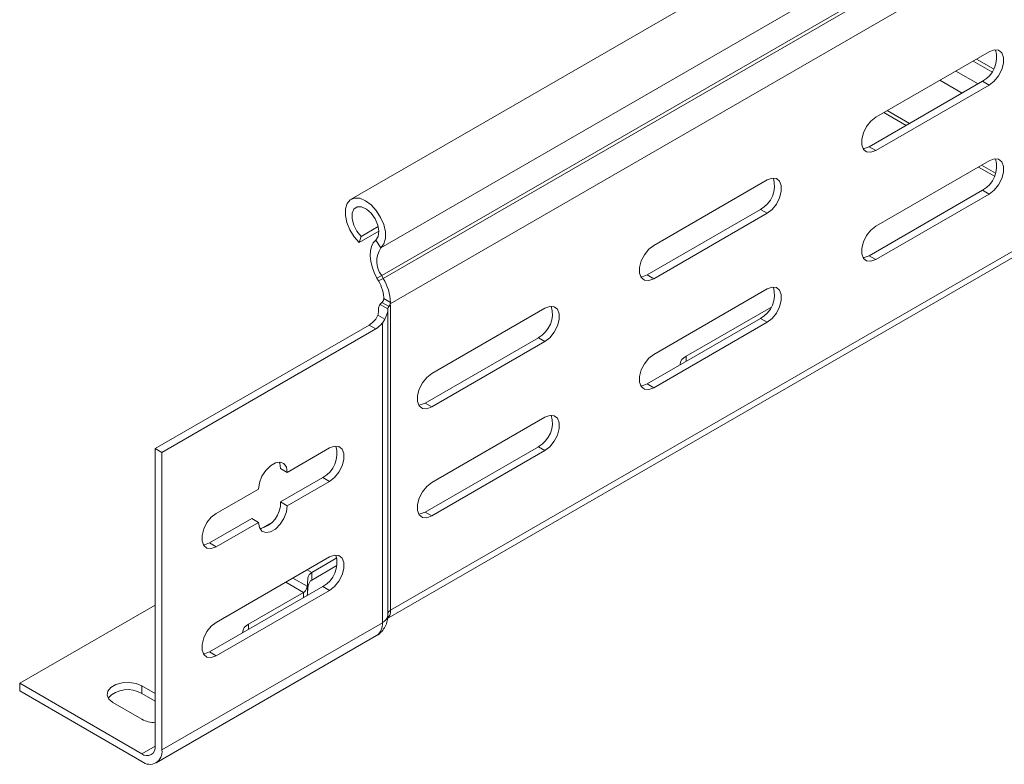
# Model space of a CAD drawing. Header units: millimetres. Extents: x 328 to 1395, y -1100 to 619.
# Tile 9 of 15: x 520 to 676, y -17 to 102. Entities that reach past the tile are written whole.
import ezdxf

# ---------------------------------------------------------------- set-up
doc = ezdxf.new("R2010")
doc.units = ezdxf.units.MM

msp = doc.modelspace()

# ---------------------------------------------------------------- linework, layer by layer
at = {"color": 7, "linetype": 'Continuous', "lineweight": 15}
for p, q in [((959.08, 296.21), (572.3, 72.92)), ((577.05, 65.18), (963.84, 288.47)), ((577.17, 60.77), (963.96, 284.06)), ((577.42, 60.33), (964.2, 283.62)), ((578.53, 56.26), (965.37, 279.57)), ((578.58, 7.51), (965.37, 230.79)), ((577.96, 6.13), (964.75, 229.42)), ((655.84, 85.99), (673.87, 96.4)), ((674.56, 93.66), (671.84, 95.23)), ((654.78, 81.29), (672.81, 91.7)), ((673.87, 91.09), (655.84, 80.68)), ((672.81, 91.7), (673.87, 91.09)), ((657.11, 86.72), (660.64, 84.68)), ((654.78, 81.29), (655.84, 80.68)), ((655.84, 68.64), (673.87, 79.05)), ((672.14, 78.05), (674.69, 76.57)), ((620.48, 65.58), (638.51, 75.99)), ((654.78, 63.94), (672.81, 74.35)), ((673.87, 73.74), (655.84, 63.33)), ((672.81, 74.35), (673.87, 73.74)), ((619.42, 60.88), (637.45, 71.29)), ((638.51, 70.68), (620.48, 60.27)), ((637.45, 71.29), (638.51, 70.68)), ((576.73, 67.85), (573.57, 66.03)), ((576.62, 68.57), (573.9, 67)), ((573.57, 66.03), (573.9, 67)), ((577.05, 65.18), (576.23, 66.43)), ((654.78, 63.94), (655.84, 63.33)), ((577.17, 60.77), (576.4, 60.37)), ((576.4, 60.37), (576.65, 59.93)), ((576.65, 59.93), (577.42, 60.33)), ((577.17, 60.77), (577.42, 60.33)), ((619.42, 60.88), (620.48, 60.27)), ((620.48, 48.23), (638.51, 58.64)), ((577.2, 56.48), (578.23, 55.89)), ((578.58, 56.5), (577.52, 57.11)), ((576.65, 55.28), (576.65, 55.09)), ((578.15, 55.48), (576.91, 56.19)), ((578.15, 55.43), (578.15, 55.48)), ((578.15, 6.75), (578.15, 55.33)), ((578.23, 55.89), (578.58, 56.09)), ((578.58, 7.51), (578.58, 56.09)), ((585.13, 45.17), (603.16, 55.58)), ((625.61, 47.92), (639.11, 55.71)), ((576.54, 54.45), (576.21, 53.82)), ((577.64, 53.81), (576.54, 54.45)), ((577.27, 53.2), (577.64, 53.81)), ((619.42, 43.53), (637.45, 53.94)), ((638.51, 53.33), (620.48, 42.92)), ((637.45, 53.94), (638.51, 53.33)), ((541.11, 33.23), (575.16, 52.89)), ((576.22, 52.28), (542.17, 32.62)), ((575.16, 52.89), (576.22, 52.28)), ((577.27, 5.52), (577.27, 53.2)), ((584.06, 40.47), (602.1, 50.88)), ((603.16, 50.27), (585.13, 39.86)), ((602.1, 50.88), (603.16, 50.27)), ((619.42, 43.53), (620.48, 42.92)), ((584.06, 40.47), (585.13, 39.86)), ((585.13, 27.82), (603.16, 38.23)), ((542.17, 32.62), (541.11, 33.23)), ((541.11, -14.13), (541.11, 33.23)), ((562.14, 29.45), (568.86, 33.33)), ((584.06, 23.12), (602.1, 33.53)), ((603.16, 32.92), (585.13, 22.51)), ((602.1, 33.53), (603.16, 32.92)), ((542.17, 32.62), (542.17, -14.74)), ((562.14, 29.45), (561.08, 30.06)), ((561.08, 24.76), (567.8, 28.63)), ((568.86, 28.02), (567.8, 28.63)), ((550.83, 22.92), (557.55, 26.8)), ((568.86, 28.02), (562.14, 24.14)), ((562.14, 24.14), (561.08, 24.76)), ((549.77, 18.23), (556.49, 22.1)), ((557.55, 21.49), (556.49, 22.1)), ((584.06, 23.12), (585.13, 22.51)), ((557.55, 21.49), (550.83, 17.61)), ((557.91, 20.47), (559.66, 21.48)), ((550.83, 17.61), (549.77, 18.23)), ((550.83, 5.57), (568.86, 15.98)), ((566.03, 13.53), (570.04, 15.84)), ((570.04, 14.61), (566.03, 12.3)), ((566.03, 13.53), (566.03, 12.3)), ((549.77, 0.87), (567.8, 11.28)), ((565.38, 10.39), (565.38, 12.05)), ((568.86, 10.67), (567.8, 11.28)), ((568.86, 10.67), (550.83, 0.26)), ((564.72, 10.32), (555.96, 5.26)), ((541.11, 8.32), (519.54, -4.13)), ((542.17, -14.74), (577.27, 5.52)), ((541.24, -16.8), (576.34, 3.46)), ((550.83, 0.26), (549.77, 0.87)), ((519.54, -5.35), (519.54, -4.13)), ((519.54, -4.13), (538.99, -15.35)), ((538.99, -4.54), (541.11, -5.76)), ((538.99, -5.76), (538.99, -4.54)), ((538.99, -16.58), (519.54, -5.35)), ((538.99, -5.76), (541.11, -6.99)), ((538.99, -9.84), (534.39, -7.19))]:
    msp.add_line(p, q, dxfattribs=at)
at = {"color": 8, "linetype": 'Continuous', "lineweight": 15}
for p, q in [((674.3, 93.2), (671.31, 94.92)), ((672.09, 91.29), (668.55, 93.33)), ((669.54, 89.82), (666.01, 91.86)), ((661.17, 84.99), (657.63, 87.03)), ((674.88, 77.07), (672.66, 78.35)), ((625.61, 47.1), (625.61, 47.92)), ((565.3, 11.31), (563.04, 12.62)), ((566.03, 13.53), (565.32, 13.94)), ((564.72, 10.32), (561.89, 11.95)), ((564.72, 9.51), (564.72, 10.32)), ((555.96, 4.45), (555.96, 5.26)), ((541.11, -14.13), (538.99, -15.35))]:
    msp.add_line(p, q, dxfattribs=at)
at = {"color": 7, "linetype": 'Continuous', "lineweight": 15, "flags": 128}
for points in [[(673.87, 96.4), (674.65, 96.69), (675.34, 96.63), (675.86, 96.22), (676.13, 95.51), (676.13, 94.59), (675.86, 93.57), (675.34, 92.56), (674.65, 91.7), (673.87, 91.09)], [(655.84, 80.68), (655.05, 80.39), (654.36, 80.45), (653.85, 80.86), (653.57, 81.57), (653.57, 82.49), (653.85, 83.51), (654.36, 84.52), (655.05, 85.37), (655.84, 85.99)], [(653.77, 80.98), (653.99, 81), (654.78, 81.29)], [(673.87, 79.05), (674.65, 79.34), (675.34, 79.28), (675.86, 78.87), (676.13, 78.16), (676.13, 77.24), (675.86, 76.21), (675.34, 75.21), (674.65, 74.35), (673.87, 73.74)], [(638.51, 75.99), (639.3, 76.28), (639.99, 76.22), (640.5, 75.81), (640.77, 75.1), (640.77, 74.18), (640.5, 73.16), (639.99, 72.15), (639.3, 71.29), (638.51, 70.68)], [(573.57, 66.03), (572.76, 66.96), (572.09, 68.05), (571.62, 69.22), (571.38, 70.36), (571.39, 71.4), (571.66, 72.25), (572.16, 72.83), (572.85, 73.11), (573.68, 73.07), (574.58, 72.69), (575.47, 72.03), (576.3, 71.12), (576.99, 70.04), (577.48, 68.88), (577.75, 67.72), (577.76, 66.67), (577.52, 65.8), (577.05, 65.18)], [(573.9, 67), (573.22, 67.83), (572.71, 68.8), (572.44, 69.8), (572.46, 70.69), (572.75, 71.36), (573.28, 71.72), (573.97, 71.72), (574.75, 71.36), (575.5, 70.69), (576.13, 69.8), (576.56, 68.8), (576.73, 67.82), (576.61, 67), (576.23, 66.43)], [(655.84, 63.33), (655.05, 63.04), (654.36, 63.1), (653.85, 63.51), (653.57, 64.22), (653.57, 65.14), (653.85, 66.16), (654.36, 67.16), (655.05, 68.02), (655.84, 68.64)], [(576.23, 66.43), (575.83, 65.99), (575.54, 65.41), (575.38, 64.72), (575.34, 63.93), (575.42, 63.07), (575.64, 62.17), (575.97, 61.26), (576.4, 60.37)], [(620.48, 60.27), (619.69, 59.98), (619, 60.04), (618.49, 60.45), (618.22, 61.16), (618.22, 62.08), (618.49, 63.1), (619, 64.1), (619.69, 64.96), (620.48, 65.58)], [(653.77, 63.63), (653.99, 63.65), (654.78, 63.94)], [(618.41, 60.57), (618.63, 60.59), (619.42, 60.88)], [(638.51, 58.64), (639.3, 58.93), (639.99, 58.87), (640.5, 58.46), (640.77, 57.75), (640.77, 56.83), (640.5, 55.8), (639.99, 54.8), (639.3, 53.94), (638.51, 53.33)], [(603.16, 55.58), (603.94, 55.87), (604.63, 55.81), (605.15, 55.4), (605.42, 54.69), (605.42, 53.77), (605.15, 52.75), (604.63, 51.74), (603.94, 50.88), (603.16, 50.27)], [(620.48, 42.92), (619.69, 42.63), (619, 42.69), (618.49, 43.1), (618.22, 43.81), (618.22, 44.73), (618.49, 45.75), (619, 46.75), (619.69, 47.61), (620.48, 48.23)], [(585.13, 39.86), (584.34, 39.57), (583.65, 39.63), (583.13, 40.04), (582.86, 40.75), (582.86, 41.67), (583.13, 42.69), (583.65, 43.69), (584.34, 44.55), (585.13, 45.17)], [(618.41, 43.22), (618.63, 43.24), (619.42, 43.53)], [(583.06, 40.16), (583.28, 40.18), (584.06, 40.47)], [(603.16, 38.23), (603.94, 38.52), (604.63, 38.46), (605.15, 38.05), (605.42, 37.34), (605.42, 36.42), (605.15, 35.39), (604.63, 34.39), (603.94, 33.53), (603.16, 32.92)], [(568.86, 33.33), (569.65, 33.62), (570.34, 33.56), (570.85, 33.15), (571.12, 32.44), (571.12, 31.52), (570.85, 30.5), (570.34, 29.5), (569.65, 28.64), (568.86, 28.02)], [(557.55, 26.8), (557.69, 27.79), (558.09, 28.82), (558.7, 29.76), (559.45, 30.51), (560.25, 30.97), (561, 31.09), (561.61, 30.85), (562.01, 30.28), (562.14, 29.45)], [(561.08, 30.06), (560.94, 30.89), (560.85, 31.09)], [(585.13, 22.51), (584.34, 22.22), (583.65, 22.28), (583.13, 22.69), (582.86, 23.4), (582.86, 24.32), (583.13, 25.34), (583.65, 26.34), (584.34, 27.2), (585.13, 27.82)], [(562.14, 24.14), (562.01, 23.16), (561.61, 22.13), (561, 21.18), (560.25, 20.43), (559.45, 19.97), (558.7, 19.86), (558.09, 20.1), (557.69, 20.66), (557.55, 21.49)], [(550.83, 17.61), (550.04, 17.32), (549.35, 17.38), (548.84, 17.79), (548.57, 18.5), (548.57, 19.42), (548.84, 20.45), (549.35, 21.45), (550.04, 22.31), (550.83, 22.92)], [(583.06, 22.81), (583.28, 22.83), (584.06, 23.12)], [(548.76, 17.91), (548.98, 17.93), (549.77, 18.23)], [(568.86, 15.98), (569.65, 16.27), (570.34, 16.21), (570.85, 15.8), (571.12, 15.09), (571.12, 14.17), (570.85, 13.15), (570.34, 12.14), (569.65, 11.28), (568.86, 10.67)], [(550.83, 0.26), (550.04, -0.03), (549.35, 0.03), (548.84, 0.44), (548.57, 1.15), (548.57, 2.07), (548.84, 3.09), (549.35, 4.1), (550.04, 4.96), (550.83, 5.57)], [(548.76, 0.56), (548.98, 0.58), (549.77, 0.87)], [(534.39, -7.19), (533.74, -6.66), (533.45, -6.03), (533.55, -5.38), (534.03, -4.79), (534.82, -4.33), (535.85, -4.05), (536.97, -3.99), (538.06, -4.16), (538.99, -4.54)]]:
    msp.add_lwpolyline(points, dxfattribs=at)
at = {"color": 7, "linetype": 'Continuous', "lineweight": 15}
for centre, radius, start, end in [((670.76, 95.48), 4.29, 298.461, 16.6994), ((670.76, 78.13), 4.29, 298.461, 16.6994), ((635.4, 75.07), 4.29, 298.461, 16.6994), ((580.1, 63.06), 3.72, 145.2373, 218.045), ((571.09, 56.69), 6.44, 1.8773, 30.2825), ((569.84, 55.94), 8.76, 3.6538, 30.0967), ((635.4, 57.72), 4.29, 298.461, 16.6994), ((578.34, 55.06), 1.83, 128.7311, 141.6593), ((578.89, 55.4), 0.753, 114.3455, 174.4905), ((577.82, 56.53), 0.764, 302.5897, 339.0143), ((600.05, 54.66), 4.29, 298.461, 16.6994), ((573.15, 56.22), 3.89, 301.0854, 321.7918), ((574.21, 55.61), 3.89, 301.0854, 321.7918), ((626.2, 46.49), 1.55, 112.4764, 176.2034), ((600.05, 37.31), 4.29, 298.461, 16.6994), ((565.75, 32.41), 4.29, 298.461, 16.6994), ((556.79, 24.64), 4.29, 283.3052, 1.5396), ((565.75, 15.06), 4.29, 298.461, 16.6994), ((556.55, 3.83), 1.55, 112.4764, 176.2034), ((536.74, -9.42), 4.29, 58.4652, 136.6873), ((541.21, -5.61), 4.79, 242.3161, 268.7785), ((539.81, -14.34), 1.31, 230.7967, 9.214), ((540.23, -15.06), 1.97, 230.7967, 9.214)]:
    msp.add_arc(centre, radius, start, end, dxfattribs=at)
at = {"color": 8, "linetype": 'Continuous', "lineweight": 15}
for centre, radius, start, end in [((576.67, 6.89), 1.49, 293.9863, 354.6936), ((577.16, 7.32), 1.44, 303.847, 7.2768), ((578.95, 6.77), 0.821, 116.1505, 165.3203), ((575.13, 5.25), 2.16, 304.0564, 7.2558)]:
    msp.add_arc(centre, radius, start, end, dxfattribs=at)
at = {"color": 7, "linetype": 'Continuous', "lineweight": 15}
for points, knots in [([(577.52, 57.11), (577.52, 57.06), (577.51, 56.97), (577.45, 56.81), (577.37, 56.66), (577.28, 56.55), (577.22, 56.5), (577.2, 56.48)], [0, 0, 0, 0, 0.214041, 0.428088, 0.641869, 0.854622, 1, 1, 1, 1]), ([(578.53, 56.26), (578.55, 56.31), (578.58, 56.39), (578.58, 56.47), (578.58, 56.5)], [0, 0, 0, 0, 0.614497, 1, 1, 1, 1]), ([(576.65, 55.14), (576.64, 55), (576.64, 54.78), (576.57, 54.54), (576.54, 54.45)], [0, 0, 0, 0, 0.627768, 1, 1, 1, 1]), ([(576.91, 56.19), (576.81, 56.01), (576.64, 55.71), (576.65, 55.31), (576.65, 55.14)], [0, 0, 0, 0, 0.578861, 1, 1, 1, 1]), ([(577.64, 53.81), (577.72, 53.98), (577.89, 54.36), (578.11, 54.9), (578.16, 55.24), (578.15, 55.4), (578.15, 55.43)], [0, 0, 0, 0, 0.266463, 0.610739, 0.942052, 1, 1, 1, 1]), ([(566.03, 13.53), (565.89, 13.42), (565.61, 13.2), (565.39, 12.68), (565.38, 12.31), (565.38, 12.12)], [0, 0, 0, 0, 0.333665, 0.666043, 1, 1, 1, 1]), ([(565.3, 11.31), (565.26, 11.14), (565.18, 10.8), (564.95, 10.48), (564.78, 10.36), (564.72, 10.32)], [0, 0, 0, 0, 0.406592, 0.81534, 1, 1, 1, 1]), ([(565.38, 12.12), (565.37, 11.91), (565.37, 11.65), (565.31, 11.37), (565.3, 11.31)], [0, 0, 0, 0, 0.771596, 1, 1, 1, 1]), ([(565.39, 10.64), (565.39, 10.8), (565.4, 11.02), (565.44, 11.25), (565.45, 11.32)], [0, 0, 0, 0, 0.725465, 1, 1, 1, 1]), ([(565.45, 11.32), (565.49, 11.48), (565.58, 11.82), (565.8, 12.15), (565.98, 12.26), (566.03, 12.3)], [0, 0, 0, 0, 0.406592, 0.81534, 1, 1, 1, 1]), ([(565.28, 9.83), (565.3, 9.87), (565.38, 10.03), (565.37, 10.24), (565.37, 10.39)], [0, 0, 0, 0, 0.237409, 1, 1, 1, 1]), ([(576.33, 3.47), (576.34, 3.47), (576.68, 3.6), (577.19, 4.1), (577.76, 4.9), (578.09, 5.81), (578.13, 6.43), (578.15, 6.75)], [0, 0, 0, 0, 0.008192, 0.274241, 0.520199, 0.757148, 1, 1, 1, 1])]:
    msp.add_open_spline(points, degree=3, knots=knots, dxfattribs=at)

doc.saveas('drawing.dxf')
